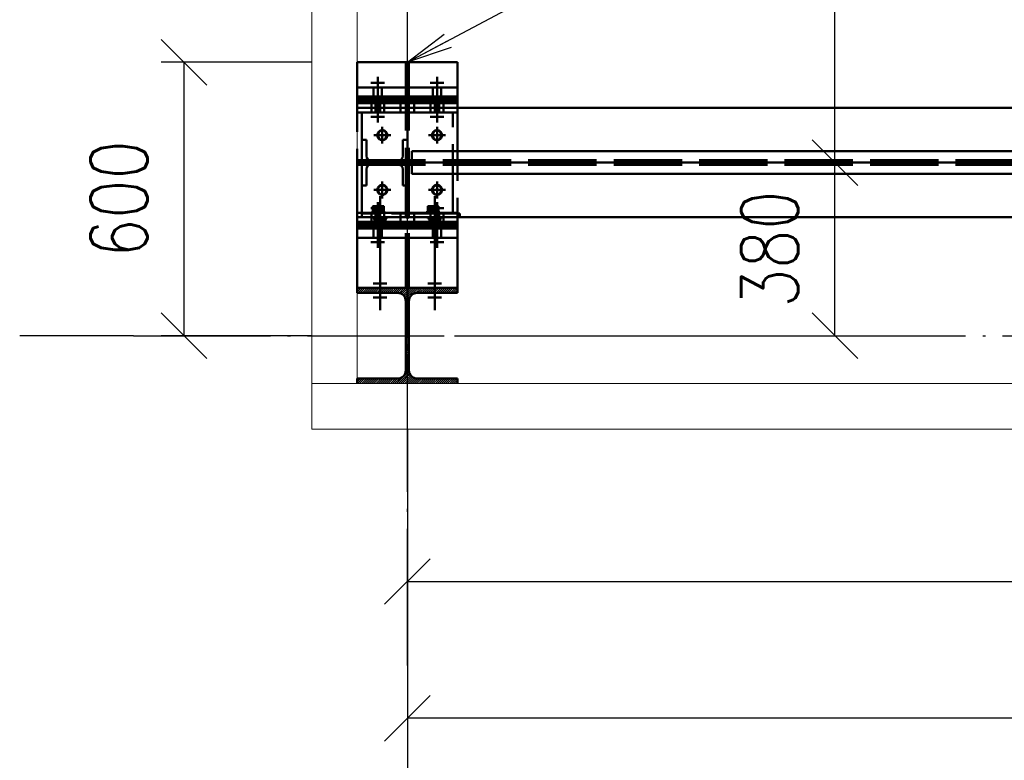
# Paper-space layout 'Layout1' of a CAD drawing. Extents: x -2 to 1033, y -36 to 596.
# Tile 3 of 126: x 31 to 74, y 50 to 82. Entities that reach past the tile are written whole.
import ezdxf

# ---------------------------------------------------------------- set-up
doc = ezdxf.new("R2010")
doc.units = 0
for name, pattern in [('ACAD_ISO02W100', [15, 12, -3]), ('ACAD_ISO04W100', [30.5, 24, -3, 0.5, -3]), ('HP_01_CER_B', [8, 5, -1, 1, -1])]:
    doc.linetypes.add(name, pattern=pattern)
doc.layers.get('0').update_dxf_attribs({"linetype": 'CONTINUOUS'})
doc.layers.get('DEFPOINTS').update_dxf_attribs({"color": 132, "linetype": 'CONTINUOUS'})
for name, color, linetype, lineweight in [('SS_JEŘÁBOVÁ DRÁHA', 11, 'CONTINUOUS', 50), ('SS_KOTY', 3, 'CONTINUOUS', 25), ('SS_OSY_025', 7, 'HP_01_CER_B', 25), ('SS_PODKLADY_PANELY', 9, 'CONTINUOUS', 13), ('SS_POPIS_PROFILU', 13, 'CONTINUOUS', 25), ('SS_SLOUPY KRAJNÍ', 143, 'CONTINUOUS', 50), ('SS_SRAFY', 8, 'CONTINUOUS', 18)]:
    doc.layers.add(name, color=color, linetype=linetype, lineweight=lineweight)
doc.styles.add('ROMANS', font='romans.shx', dxfattribs={"width": 0.8})
doc.dimstyles.new('A-1_(2.5)_50AS', dxfattribs={"dimtxt": 2.5, "dimasz": 2, "dimexe": 1, "dimexo": 2, "dimgap": 0, "dimtad": 0, "dimdec": 1, "dimlfac": 50, "dimrnd": 1, "dimtxsty": 'ROMANS', "dimblk1": 'OBLIQUE', "dimblk2": 'OBLIQUE', "dimsah": 1, "dimcen": 2, "dimclrd": 256, "dimclre": 256, "dimclrt": 256, "dimadec": 1, "dimazin": 2, "dimtfac": 0.714286, "dimtdec": 1, "dimtmove": 0, "dimatfit": 3, "dimldrblk": 'OPEN', "dimfxl": 1, "dimtvp": 1.142857, "dimtfill": 1, "dimtolj": 1, "dimlwd": -1, "dimlwe": -1, "dimarcsym": 0})

# ---------------------------------------------------------------- blocks, each defined once
blk = doc.blocks.new('_Oblique')
at = {"color": 0, "linetype": 'ByBlock', "lineweight": -2}
blk.add_line((-0.5, -0.5), (0.5, 0.5), dxfattribs=at)
blk = doc.blocks.new('*D69')
at = {"layer": 'DEFPOINTS', "color": 0, "transparency": 16777216}
for p in [(47.647, 66.484), (162.647, 66.484), (162.647, 57.804)]:
    blk.add_point(p, dxfattribs=at)
at = {"layer": 'SS_KOTY', "transparency": 16777216}
for p, q in [((47.647, 64.484), (47.647, 56.804)), ((162.647, 64.484), (162.647, 56.804)), ((47.647, 57.804), (162.647, 57.804))]:
    blk.add_line(p, q, dxfattribs=at)
at = {"layer": 'SS_KOTY', "transparency": 16777216, "xscale": 2, "yscale": 2, "zscale": 2, "rotation": 180}
blk.add_blockref('_Oblique', (47.647, 57.804), dxfattribs=at)
at = {"layer": 'SS_KOTY', "transparency": 16777216, "xscale": 2, "yscale": 2, "zscale": 2}
blk.add_blockref('_Oblique', (162.647, 57.804), dxfattribs=at)
at = {"layer": 'SS_KOTY', "transparency": 16777216, "insert": (105.147, 60.661), "char_height": 2.5, "attachment_point": 5, "style": 'ROMANS', "bg_fill": 3, "box_fill_scale": 1.1, "bg_fill_color": 256, "bg_fill_true_color": 13158600, "bg_fill_transparency": 0}
blk.add_mtext('\\A1;5750', dxfattribs=at)
blk = doc.blocks.new('_OPEN')
at = {"color": 0, "linetype": 'ByBlock'}
for p, q in [((-1, 0.167), (0, 0)), ((0, 0), (-1, -0.167)), ((0, 0), (-1, 0))]:
    blk.add_line(p, q, dxfattribs=at)
blk = doc.blocks.new('*D71')
at = {"layer": 'DEFPOINTS', "color": 0, "transparency": 16777216}
for p in [(47.647, 66.484), (277.647, 66.484), (47.647, 51.804)]:
    blk.add_point(p, dxfattribs=at)
at = {"layer": 'SS_KOTY', "transparency": 16777216}
for p, q in [((47.647, 64.484), (47.647, 50.804)), ((277.647, 64.484), (277.647, 50.804)), ((277.647, 51.804), (47.647, 51.804))]:
    blk.add_line(p, q, dxfattribs=at)
at = {"layer": 'SS_KOTY', "transparency": 16777216, "xscale": 2, "yscale": 2, "zscale": 2, "rotation": 180}
blk.add_blockref('_Oblique', (47.647, 51.804), dxfattribs=at)
at = {"layer": 'SS_KOTY', "transparency": 16777216, "xscale": 2, "yscale": 2, "zscale": 2}
blk.add_blockref('_Oblique', (277.647, 51.804), dxfattribs=at)
at = {"layer": 'SS_KOTY', "transparency": 16777216, "insert": (162.647, 54.661), "char_height": 2.5, "attachment_point": 5, "style": 'ROMANS', "bg_fill": 3, "box_fill_scale": 1.1, "bg_fill_color": 256, "bg_fill_true_color": 13158600, "bg_fill_transparency": 0}
blk.add_mtext('\\A1;11500', dxfattribs=at)
blk = doc.blocks.new('*D78')
at = {"layer": 'DEFPOINTS', "color": 0, "transparency": 16777216}
for p in [(47.847, 76.184, -5189), (66.404, 76.184), (47.717, 68.584)]:
    blk.add_point(p, dxfattribs=at)
at = {"layer": 'SS_KOTY', "transparency": 16777216}
for p, q in [((49.847, 76.184), (67.404, 76.184)), ((66.404, 68.584), (66.404, 76.184)), ((49.717, 68.584), (67.404, 68.584))]:
    blk.add_line(p, q, dxfattribs=at)
at = {"layer": 'SS_KOTY', "transparency": 16777216, "xscale": 2, "yscale": 2, "zscale": 2}
for p, rotation in [((66.404, 76.184), 90), ((66.404, 68.584), 270)]:
    blk.add_blockref('_Oblique', p, dxfattribs=dict(at, rotation=rotation))
at = {"layer": 'SS_KOTY', "transparency": 16777216, "insert": (63.547, 72.384), "char_height": 2.5, "attachment_point": 5, "rotation": 90, "style": 'ROMANS', "bg_fill": 3, "box_fill_scale": 1.1, "bg_fill_color": 256, "bg_fill_true_color": 13158600, "bg_fill_transparency": 0}
blk.add_mtext('\\A1;380', dxfattribs=at)
blk = doc.blocks.new('*D79')
at = {"layer": 'DEFPOINTS', "color": 0, "transparency": 16777216}
for p in [(47.847, 230.984), (66.404, 230.984), (47.847, 76.184, -5189)]:
    blk.add_point(p, dxfattribs=at)
at = {"layer": 'SS_KOTY', "transparency": 16777216}
for p, q in [((49.847, 230.984), (67.404, 230.984)), ((66.404, 76.184), (66.404, 230.984)), ((49.847, 76.184), (67.404, 76.184))]:
    blk.add_line(p, q, dxfattribs=at)
at = {"layer": 'SS_KOTY', "transparency": 16777216, "xscale": 2, "yscale": 2, "zscale": 2}
for p, rotation in [((66.404, 230.984), 90), ((66.404, 76.184), 270)]:
    blk.add_blockref('_Oblique', p, dxfattribs=dict(at, rotation=rotation))
at = {"layer": 'SS_KOTY', "transparency": 16777216, "insert": (63.547, 153.584), "char_height": 2.5, "attachment_point": 5, "rotation": 90, "style": 'ROMANS', "bg_fill": 3, "box_fill_scale": 1.1, "bg_fill_color": 256, "bg_fill_true_color": 13158600, "bg_fill_transparency": 0}
blk.add_mtext('\\A1;7740', dxfattribs=at)
blk = doc.blocks.new('*D97')
at = {"layer": 'DEFPOINTS', "color": 0, "transparency": 16777216}
for p in [(37.848, 80.584), (45.447, 80.584), (45.447, 68.584)]:
    blk.add_point(p, dxfattribs=at)
at = {"layer": 'SS_KOTY', "transparency": 16777216}
for p, q in [((43.447, 80.584), (36.848, 80.584)), ((37.848, 68.584), (37.848, 80.584)), ((43.447, 68.584), (36.848, 68.584))]:
    blk.add_line(p, q, dxfattribs=at)
at = {"layer": 'SS_KOTY', "transparency": 16777216, "xscale": 2, "yscale": 2, "zscale": 2}
for p, rotation in [((37.848, 80.584), 90), ((37.848, 68.584), 270)]:
    blk.add_blockref('_Oblique', p, dxfattribs=dict(at, rotation=rotation))
at = {"layer": 'SS_KOTY', "transparency": 16777216, "insert": (34.991, 74.584), "char_height": 2.5, "attachment_point": 5, "rotation": 90, "style": 'ROMANS', "bg_fill": 3, "box_fill_scale": 1.1, "bg_fill_color": 256, "bg_fill_true_color": 13158600, "bg_fill_transparency": 0}
blk.add_mtext('\\A1;600', dxfattribs=at)

psp = doc.layouts.get("Layout1")

# ---------------------------------------------------------------- linework, layer by layer
at = {"layer": 'SS_JEŘÁBOVÁ DRÁHA', "color": 7, "linetype": 'ACAD_ISO04W100', "ltscale": 0.25}
for p, q in [((46.3471, 79.9436), (46.3471, 77.9436)), ((46.6471, 79.6836), (46.0471, 79.6836)), ((46.3471, 79.6836), (46.3471, 79.6836)), ((46.6471, 78.1836), (46.0471, 78.1836)), ((46.3471, 78.1836), (46.3471, 78.1836)), ((46.9171, 77.3836), (46.1771, 77.3836)), ((46.9171, 77.3836), (46.1771, 77.3836)), ((46.5471, 77.0136), (46.5471, 77.7536)), ((46.5471, 77.0136), (46.5471, 77.7536)), ((46.5471, 77.3836), (46.5471, 77.3836)), ((46.5471, 74.6136), (46.5471, 75.3536)), ((46.5471, 74.6136), (46.5471, 75.3536)), ((46.9171, 74.9836), (46.1771, 74.9836)), ((46.9171, 74.9836), (46.1771, 74.9836)), ((46.5471, 74.9836), (46.5471, 74.9836)), ((46.3471, 74.4436), (46.3471, 72.4436)), ((46.4471, 69.7076), (46.4471, 74.7076)), ((46.6471, 74.1836), (46.0471, 74.1836)), ((46.3471, 74.1836), (46.3471, 74.1836)), ((46.6471, 72.6836), (46.0471, 72.6836)), ((46.3471, 72.6836), (46.3471, 72.6836)), ((46.1471, 70.8836), (46.7471, 70.8836)), ((46.4471, 70.8836), (46.4471, 70.8836)), ((46.1471, 70.2636), (46.7471, 70.2636)), ((46.4471, 70.2636), (46.4471, 70.2636))]:
    psp.add_line(p, q, dxfattribs=at)
at = {"layer": 'SS_JEŘÁBOVÁ DRÁHA', "color": 3, "linetype": 'ACAD_ISO02W100', "ltscale": 0.25}
for p, q in [((46.1671, 79.4836), (46.1671, 79.0836)), ((46.1671, 79.0836), (46.1671, 79.0436)), ((46.5271, 79.0836), (46.5271, 79.4836)), ((46.5271, 79.0436), (46.5271, 79.0836)), ((46.0671, 78.7836), (46.0671, 78.3836)), ((46.1671, 79.0436), (46.1671, 78.9836)), ((46.1671, 78.9836), (46.1671, 78.8836)), ((46.1671, 78.8836), (46.1671, 78.7836)), ((46.2471, 78.3836), (46.2471, 78.7836)), ((46.4471, 78.3836), (46.4471, 78.7836)), ((46.5271, 78.9836), (46.5271, 79.0436)), ((46.5271, 78.8836), (46.5271, 78.9836)), ((46.5271, 78.7836), (46.5271, 78.8836)), ((46.6271, 78.3836), (46.6271, 78.7836)), ((47.3471, 78.3836), (47.3471, 78.5836)), ((46.0671, 73.9836), (46.0671, 73.5836)), ((46.2471, 73.5836), (46.2471, 73.9836)), ((46.4471, 73.7836), (46.4471, 73.9836)), ((46.6271, 73.5836), (46.6271, 73.9836)), ((47.3471, 73.7836), (47.3471, 73.9836)), ((46.1671, 73.5836), (46.1671, 73.5436)), ((46.1671, 73.5436), (46.1671, 73.4836)), ((46.1671, 73.4836), (46.1671, 73.3836)), ((46.1689, 73.5436), (46.1689, 73.5836)), ((46.1689, 73.4836), (46.1689, 73.5436)), ((46.1689, 73.3836), (46.1689, 73.4836)), ((46.2103, 73.5836), (46.6903, 73.5836)), ((46.6903, 73.5436), (46.2103, 73.5436)), ((46.6903, 73.4836), (46.2103, 73.4836)), ((46.4471, 73.5836), (46.4471, 73.7236)), ((46.5252, 73.4836), (46.5163, 73.4637)), ((46.5163, 73.4637), (46.5252, 73.3836)), ((46.5252, 73.5836), (46.5252, 73.5436)), ((46.5252, 73.5436), (46.5252, 73.4836)), ((46.5271, 73.5436), (46.5271, 73.5836)), ((46.5271, 73.4836), (46.5271, 73.5436)), ((46.5271, 73.3836), (46.5271, 73.4836)), ((46.1671, 73.3836), (46.1671, 73.2836)), ((46.1671, 73.2836), (46.1671, 72.8836)), ((46.1689, 73.2836), (46.1689, 73.3836)), ((46.2871, 73.3836), (46.6071, 73.3836)), ((46.2871, 73.2836), (46.6071, 73.2836)), ((46.5252, 73.3836), (46.5252, 73.2836)), ((46.5271, 73.2836), (46.5271, 73.3836)), ((46.5271, 72.8836), (46.5271, 73.2836)), ((46.6071, 72.8836), (46.2871, 72.8836))]:
    psp.add_line(p, q, dxfattribs=at)
at = {"layer": 'SS_JEŘÁBOVÁ DRÁHA', "color": 1, "linetype": 'Continuous', "ltscale": 0.25}
for p, q in [((47.3471, 78.5836), (47.3471, 78.7836)), ((45.8471, 76.4836), (45.8471, 77.1836)), ((47.4471, 77.1836), (47.4471, 76.4836)), ((47.2071, 76.2436), (46.0871, 76.2436)), ((46.0871, 76.1236), (47.2071, 76.1236)), ((45.8471, 75.1836), (45.8471, 75.8836)), ((47.4471, 75.8836), (47.4471, 75.1836)), ((46.6903, 73.5836), (47.3471, 73.5836)), ((47.3471, 73.5836), (47.3471, 73.7836))]:
    psp.add_line(p, q, dxfattribs=at)
at = {"layer": 'SS_JEŘÁBOVÁ DRÁHA', "color": 9, "linetype": 'ACAD_ISO02W100', "ltscale": 0.25}
for p, q in [((46.0771, 74.0036), (46.1173, 74.0036)), ((46.0771, 74.0036), (46.0771, 73.9436)), ((46.1173, 74.0036), (46.2271, 74.0036)), ((46.1173, 74.0036), (46.1173, 73.9436)), ((46.1452, 74.2636), (46.1371, 74.2636)), ((46.2571, 74.2636), (46.1371, 74.2422)), ((46.2074, 74.2636), (46.1371, 74.2422)), ((46.1692, 74.2636), (46.1371, 74.2422)), ((46.1371, 74.2422), (46.1452, 74.2636)), ((46.1371, 74.2636), (46.1371, 74.2422)), ((46.1371, 74.2422), (46.1371, 74.0251)), ((46.1371, 74.0251), (46.1452, 74.0036)), ((46.1371, 74.0251), (46.1692, 74.0036)), ((46.1371, 74.0251), (46.2074, 74.0036)), ((46.1371, 74.0251), (46.2571, 74.0036)), ((46.1371, 74.0251), (46.1371, 74.0036)), ((46.1692, 74.2636), (46.1452, 74.2636)), ((46.2571, 74.2636), (46.1692, 74.2636)), ((46.2071, 74.0036), (46.2071, 73.9436)), ((46.2171, 74.2636), (46.2171, 74.0036)), ((46.2271, 74.0036), (46.3771, 74.0036)), ((46.2271, 74.0036), (46.2271, 73.9436)), ((46.2298, 73.9436), (46.2298, 74.0036)), ((46.2385, 74.2636), (46.2385, 74.0036)), ((46.3771, 74.2422), (46.2571, 74.2636)), ((46.315, 74.2636), (46.2571, 74.2636)), ((46.2571, 74.0036), (46.3771, 74.0251)), ((46.2921, 74.0036), (46.2921, 73.9436)), ((46.2971, 74.2636), (46.2971, 74.0036)), ((46.315, 74.2636), (46.3771, 74.2422)), ((46.3771, 74.2636), (46.315, 74.2636)), ((46.3771, 74.0251), (46.315, 74.0036)), ((46.4971, 74.2636), (46.3771, 74.2636)), ((46.4971, 74.2636), (46.3771, 74.2422)), ((46.4392, 74.2636), (46.3771, 74.2422)), ((46.3771, 74.2636), (46.3771, 74.2422)), ((46.3771, 74.2422), (46.3771, 74.0251)), ((46.3771, 74.0251), (46.4392, 74.0036)), ((46.3771, 74.0251), (46.4971, 74.0036)), ((46.3771, 74.0251), (46.3771, 74.0036)), ((46.3771, 74.0036), (46.5271, 74.0036)), ((46.3771, 74.0036), (46.3771, 73.9436)), ((46.4571, 74.2636), (46.4571, 74.0036)), ((46.4621, 74.0036), (46.4621, 73.9436)), ((46.4971, 74.2636), (46.6171, 74.2422)), ((46.5468, 74.2636), (46.4971, 74.2636)), ((46.4971, 74.0036), (46.6171, 74.0251)), ((46.5156, 74.2636), (46.5156, 74.0036)), ((46.5243, 74.0036), (46.5243, 73.9436)), ((46.5271, 74.0036), (46.6369, 74.0036)), ((46.5271, 73.9436), (46.5271, 74.0036)), ((46.5371, 74.0036), (46.5371, 74.2636)), ((46.5468, 74.2636), (46.6171, 74.2422)), ((46.5849, 74.2636), (46.5468, 74.2636)), ((46.6171, 74.0251), (46.5468, 74.0036)), ((46.5471, 73.9436), (46.5471, 74.0036)), ((46.5849, 74.2636), (46.6171, 74.2422)), ((46.6171, 74.2636), (46.5849, 74.2636)), ((46.6171, 74.0251), (46.5849, 74.0036)), ((46.6171, 74.2422), (46.6089, 74.2636)), ((46.6171, 74.0251), (46.6089, 74.0036)), ((46.6171, 74.2422), (46.6171, 74.2636)), ((46.6171, 74.0251), (46.6171, 74.2422)), ((46.6171, 74.0036), (46.6171, 74.0251)), ((46.6369, 74.0036), (46.6771, 74.0036)), ((46.6369, 73.9436), (46.6369, 74.0036)), ((46.6771, 73.9436), (46.6771, 74.0036)), ((46.2425, 73.7237), (46.2103, 73.7237)), ((46.2103, 73.7023), (46.2185, 73.7237)), ((46.2103, 73.4852), (46.2185, 73.4637)), ((46.2806, 73.7237), (46.2425, 73.7237)), ((46.2771, 73.7836), (46.2771, 73.7237)), ((46.2803, 73.7236), (46.2806, 73.7237)), ((46.3303, 73.7237), (46.2806, 73.7237)), ((46.2903, 73.7236), (46.2903, 73.4637)), ((46.2998, 73.7836), (46.2998, 73.7236)), ((46.3117, 73.4637), (46.3117, 73.7237)), ((46.3303, 73.7237), (46.3298, 73.7236)), ((46.3308, 73.7236), (46.3303, 73.7237)), ((46.4503, 73.7237), (46.3303, 73.7237)), ((46.3621, 73.7236), (46.3621, 73.7836)), ((46.3703, 73.4637), (46.3703, 73.7237)), ((46.4503, 73.7023), (46.3882, 73.7237)), ((46.3882, 73.4637), (46.4503, 73.4852)), ((46.5124, 73.7237), (46.4503, 73.7237)), ((46.5122, 73.7236), (46.5124, 73.7237)), ((46.5703, 73.7237), (46.5124, 73.7237)), ((46.5303, 73.4637), (46.5303, 73.7237)), ((46.5321, 73.7236), (46.5321, 73.7836)), ((46.5703, 73.7237), (46.5698, 73.7236)), ((46.5708, 73.7236), (46.5703, 73.7237)), ((46.6581, 73.7237), (46.5703, 73.7237)), ((46.5889, 73.4637), (46.5889, 73.7237)), ((46.5943, 73.7236), (46.5943, 73.7836)), ((46.6103, 73.4637), (46.6103, 73.7236)), ((46.6171, 73.7237), (46.6171, 73.7836)), ((46.6903, 73.7023), (46.62, 73.7237)), ((46.62, 73.4637), (46.6903, 73.4852)), ((46.6821, 73.7237), (46.6581, 73.7237)), ((46.6903, 73.7237), (46.6821, 73.7237))]:
    psp.add_line(p, q, dxfattribs=at)
at = {"layer": 'SS_JEŘÁBOVÁ DRÁHA', "color": 5, "linetype": 'Continuous', "ltscale": 0.25}
for p, q in [((46.1471, 73.7836), (46.1471, 73.7236)), ((46.1471, 73.7236), (46.1873, 73.7236)), ((46.1873, 73.7836), (46.1873, 73.7236)), ((46.1873, 73.7236), (46.2971, 73.7236)), ((46.3298, 73.7236), (46.2103, 73.7023)), ((46.2103, 73.7023), (46.2803, 73.7236)), ((46.2103, 73.7023), (46.2423, 73.7236)), ((46.2103, 73.7236), (46.2103, 73.7023)), ((46.2103, 73.7023), (46.2103, 73.4852)), ((46.2425, 73.4637), (46.2103, 73.4852)), ((46.2806, 73.4637), (46.2103, 73.4852)), ((46.3303, 73.4637), (46.2103, 73.4852)), ((46.2103, 73.4852), (46.2103, 73.4637)), ((46.2103, 73.4637), (46.2425, 73.4637)), ((46.2425, 73.4637), (46.2806, 73.4637)), ((46.2806, 73.4637), (46.3303, 73.4637)), ((46.2971, 73.7236), (46.2971, 73.7836)), ((46.2971, 73.7236), (46.4471, 73.7236)), ((46.3303, 73.4637), (46.4503, 73.4852)), ((46.3303, 73.4637), (46.4503, 73.4637)), ((46.4503, 73.7023), (46.3308, 73.7236)), ((46.4471, 73.7236), (46.4471, 73.7836)), ((46.4471, 73.7236), (46.5971, 73.7236)), ((46.5698, 73.7236), (46.4503, 73.7023)), ((46.4503, 73.7023), (46.5122, 73.7236)), ((46.4503, 73.7023), (46.4503, 73.7236)), ((46.4503, 73.4852), (46.4503, 73.7023)), ((46.5124, 73.4637), (46.4503, 73.4852)), ((46.4503, 73.4852), (46.5703, 73.4637)), ((46.4503, 73.4637), (46.4503, 73.4852)), ((46.4503, 73.4637), (46.5124, 73.4637)), ((46.5124, 73.4637), (46.5703, 73.4637)), ((46.5703, 73.4637), (46.6903, 73.4852)), ((46.5703, 73.4637), (46.6581, 73.4637)), ((46.6903, 73.7023), (46.5708, 73.7236)), ((46.5971, 73.7236), (46.5971, 73.7836)), ((46.5971, 73.7236), (46.7069, 73.7236)), ((46.6581, 73.4637), (46.6903, 73.4852)), ((46.6581, 73.4637), (46.6821, 73.4637)), ((46.6903, 73.7023), (46.6583, 73.7236)), ((46.6903, 73.4852), (46.6821, 73.4637)), ((46.6821, 73.4637), (46.6903, 73.4637)), ((46.6903, 73.7023), (46.6822, 73.7236)), ((46.6903, 73.7023), (46.6903, 73.7236)), ((46.6903, 73.4852), (46.6903, 73.7023)), ((46.6903, 73.4637), (46.6903, 73.4852)), ((46.7069, 73.7236), (46.7069, 73.7836)), ((46.7069, 73.7236), (46.7471, 73.7236)), ((46.7471, 73.7236), (46.7471, 73.7836))]:
    psp.add_line(p, q, dxfattribs=at)
at = {"layer": 'SS_JEŘÁBOVÁ DRÁHA', "color": 7, "linetype": 'Continuous', "ltscale": 0.25}
for points in [[(46.5471, 77.0836), (46.5471, 77.3836), (46.2471, 77.3836)], [(46.3471, 77.3836), (46.3623, 77.3071), (46.4056, 77.2422), (46.4705, 77.1989), (46.5471, 77.1836), (46.6236, 77.1989), (46.6885, 77.2422), (46.7318, 77.3071), (46.7471, 77.3836), (46.7318, 77.4602), (46.6885, 77.5251), (46.6236, 77.5684), (46.5471, 77.5836), (46.4705, 77.5684), (46.4056, 77.5251), (46.3623, 77.4602), (46.3471, 77.3836)], [(46.8471, 77.3836), (46.5471, 77.3836), (46.5471, 77.6836)], [(46.3471, 74.9836), (46.3623, 74.9071), (46.4056, 74.8422), (46.4705, 74.7989), (46.5471, 74.7836), (46.6236, 74.7989), (46.6885, 74.8422), (46.7318, 74.9071), (46.7471, 74.9836), (46.7318, 75.0602), (46.6885, 75.1251), (46.6236, 75.1684), (46.5471, 75.1836), (46.4705, 75.1684), (46.4056, 75.1251), (46.3623, 75.0602), (46.3471, 74.9836)], [(46.8471, 74.9836), (46.5471, 74.9836), (46.5471, 75.2836)], [(46.5471, 74.6836), (46.5471, 74.9836), (46.2471, 74.9836)]]:
    psp.add_lwpolyline(points, dxfattribs=at)
at = {"layer": 'SS_JEŘÁBOVÁ DRÁHA', "color": 3, "linetype": 'ACAD_ISO02W100', "ltscale": 0.25}
for centre in [(46.5471, 77.3836), (46.5471, 74.9836)]:
    psp.add_circle(centre, 0.22, dxfattribs=at)
at = {"layer": 'SS_JEŘÁBOVÁ DRÁHA', "color": 1, "linetype": 'Continuous', "ltscale": 0.25, "extrusion": (0, 0, -1)}
for centre, start, end in [((-46.0871, 76.4836), 270, 0), ((-47.2071, 76.4836), 180, 270)]:
    psp.add_arc(centre, 0.24, start, end, dxfattribs=at)
at = {"layer": 'SS_JEŘÁBOVÁ DRÁHA', "color": 1, "linetype": 'Continuous', "ltscale": 0.25, "extrusion": (-7.57912e-14, 3.13938e-14, -1)}
psp.add_arc((-46.0871, 75.8836), 0.24, 0, 90, dxfattribs=at)
at = {"layer": 'SS_JEŘÁBOVÁ DRÁHA', "color": 1, "linetype": 'Continuous', "ltscale": 0.25, "extrusion": (3.13938e-14, 7.57912e-14, -1)}
psp.add_arc((-47.2071, 75.8836), 0.24, 90, 180, dxfattribs=at)
at = {"layer": 'SS_PODKLADY_PANELY', "color": 9, "linetype": 'Continuous', "ltscale": 0.25}
psp.add_line((43.4493, 66.4836), (43.4493, 64.4836), dxfattribs=at)
at = {"layer": 'SS_SLOUPY KRAJNÍ', "color": 1, "linetype": 'Continuous', "ltscale": 0.25}
for p, q in [((45.4471, 66.7036), (47.2171, 66.7036)), ((45.4471, 66.4836), (45.4471, 66.7036)), ((48.0771, 66.7036), (49.8471, 66.7036))]:
    psp.add_line(p, q, dxfattribs=at)
at = {"layer": 'SS_SLOUPY KRAJNÍ', "color": 1, "linetype": 'Continuous', "ltscale": 0.25, "extrusion": (4.18583e-14, -1.01055e-13, -1)}
psp.add_arc((-47.2171, 67.0636), 0.36, 180, 270, dxfattribs=at)
at = {"layer": 'SS_SLOUPY KRAJNÍ', "color": 1, "linetype": 'Continuous', "ltscale": 0.25, "extrusion": (-1.01055e-13, -4.18583e-14, -1)}
psp.add_arc((-48.0771, 67.0636), 0.36, 270, 0, dxfattribs=at)

# ---------------------------------------------------------------- dimensions: what is measured, and where the dimension line sits
at = {"layer": 'SS_KOTY'}
for base, p1, p2, picture, middle in [((37.8483, 80.5836), (45.4471, 68.5836), (45.4471, 80.5836), '*D97', (34.9912, 74.5836)), ((66.404, 76.1836), (47.7171, 68.5836), (47.8471, 76.1836, -5189), '*D78', (63.5468, 72.3836))]:
    dim = psp.add_linear_dim(base=base, p1=p1, p2=p2, angle=90, dimstyle='A-1_(2.5)_50AS', dxfattribs=at)
    dim.commit()
    dim.dimension.update_dxf_attribs({"geometry": picture, "text_midpoint": middle})
dim = psp.add_linear_dim(base=(162.6471, 57.8036), p1=(47.6471, 66.4836), p2=(162.6471, 66.4836), dimstyle='A-1_(2.5)_50AS', dxfattribs=at)
dim.commit()
dim.dimension.update_dxf_attribs({"geometry": '*D69', "text_midpoint": (105.1471, 60.6607)})

# ---------------------------------------------------------------- next in the draw order: linework, layer by layer
at = {"layer": 'SS_JEŘÁBOVÁ DRÁHA', "color": 3, "linetype": 'ACAD_ISO02W100', "ltscale": 0.25}
for p, q in [((45.4493, 79.4836), (45.4471, 79.4836)), ((45.4471, 79.0836), (45.4471, 79.4836)), ((45.4471, 79.0436), (45.4471, 79.0836)), ((45.4493, 79.0836), (45.4471, 79.0836)), ((45.4471, 78.9836), (45.4471, 79.0436)), ((45.4471, 79.0436), (45.4493, 79.0436)), ((45.4471, 78.8836), (45.4471, 78.9836)), ((45.4471, 78.9836), (45.4493, 78.9836)), ((45.4471, 78.8836), (45.4493, 78.8836)), ((45.4471, 78.7836), (45.4471, 78.8836)), ((45.4493, 78.7836), (45.4471, 78.7836)), ((45.4471, 78.5836), (45.4471, 78.7836)), ((45.4493, 78.5836), (45.4471, 78.5836)), ((45.4471, 73.7836), (45.4471, 78.5836)), ((47.3471, 78.3836), (45.4471, 78.3836)), ((45.6471, 78.3836), (45.6471, 77.1836)), ((45.6471, 75.1836), (45.6471, 73.9836)), ((45.4471, 73.9836), (47.3471, 73.9836)), ((49.9471, 73.9436), (45.6471, 73.9436)), ((45.6471, 73.9436), (45.6471, 73.7836)), ((47.3471, 73.9836), (47.9471, 73.9836)), ((47.9471, 73.9836), (49.8471, 73.9836)), ((47.9471, 73.9836), (47.9471, 73.7836)), ((48.6671, 73.9836), (48.6671, 73.5836)), ((48.8471, 73.7836), (48.8471, 73.9836)), ((49.0471, 73.5836), (49.0471, 73.9836)), ((49.2271, 73.5836), (49.2271, 73.9836)), ((49.8471, 73.9836), (49.8471, 73.7836)), ((49.9471, 73.7836), (49.9471, 73.9436)), ((45.4471, 73.7836), (45.4493, 73.7836)), ((45.4471, 73.5836), (45.4471, 73.7836)), ((45.4471, 73.5836), (45.4493, 73.5836)), ((45.4471, 73.5436), (45.4471, 73.5836)), ((45.4471, 73.4836), (45.4471, 73.5436)), ((45.4493, 73.5436), (45.4471, 73.5436)), ((45.4471, 73.3836), (45.4471, 73.4836)), ((45.4493, 73.4836), (45.4471, 73.4836)), ((48.6103, 73.5836), (49.0903, 73.5836)), ((49.0903, 73.5436), (48.6103, 73.5436)), ((49.0903, 73.4836), (48.6103, 73.4836)), ((48.7671, 73.5836), (48.7671, 73.5436)), ((48.7671, 73.5436), (48.7671, 73.4836)), ((48.7671, 73.4836), (48.7671, 73.3836)), ((48.7689, 73.5436), (48.7689, 73.5836)), ((48.7689, 73.4836), (48.7689, 73.5436)), ((48.7778, 73.4637), (48.7689, 73.4836)), ((48.7689, 73.3836), (48.7778, 73.4637)), ((48.8471, 73.5836), (48.8471, 73.7236)), ((49.1252, 73.5836), (49.1252, 73.5436)), ((49.1252, 73.5436), (49.1252, 73.4836)), ((49.1252, 73.4836), (49.1252, 73.3836)), ((49.1271, 73.5436), (49.1271, 73.5836)), ((49.1271, 73.4836), (49.1271, 73.5436)), ((49.1271, 73.3836), (49.1271, 73.4836)), ((45.4471, 73.3836), (45.4493, 73.3836)), ((45.4471, 73.2836), (45.4471, 73.3836)), ((45.4471, 73.2836), (45.4493, 73.2836)), ((45.4471, 72.8836), (45.4471, 73.2836)), ((48.6871, 73.3836), (49.0071, 73.3836)), ((48.6871, 73.2836), (49.0071, 73.2836)), ((48.7671, 73.3836), (48.7671, 73.2836)), ((48.7671, 73.2836), (48.7671, 72.8836)), ((48.7689, 73.2836), (48.7689, 73.3836)), ((49.1252, 73.3836), (49.1252, 73.2836)), ((49.1271, 73.2836), (49.1271, 73.3836)), ((49.1271, 72.8836), (49.1271, 73.2836)), ((45.4493, 72.8836), (45.4471, 72.8836)), ((49.0071, 72.8836), (48.6871, 72.8836))]:
    psp.add_line(p, q, dxfattribs=at)
at = {"layer": 'SS_JEŘÁBOVÁ DRÁHA', "color": 1, "linetype": 'Continuous', "ltscale": 0.25}
for p, q in [((47.3471, 78.7836), (45.4493, 78.7836)), ((45.8471, 77.1836), (45.6471, 77.1836)), ((45.6471, 77.1836), (45.6471, 75.1836)), ((45.6471, 75.1836), (45.8471, 75.1836)), ((45.4493, 73.7836), (162.5471, 73.7836)), ((45.4493, 73.5836), (46.2103, 73.5836)), ((46.2103, 73.5436), (45.4493, 73.5436)), ((46.2103, 73.4836), (45.4493, 73.4836)), ((48.6103, 73.5436), (46.6903, 73.5436)), ((48.6103, 73.4836), (46.6903, 73.4836)), ((47.3471, 73.5836), (47.9471, 73.5836)), ((47.9471, 73.7836), (47.9471, 73.5836)), ((47.9471, 73.5836), (48.6103, 73.5836)), ((49.0903, 73.5836), (49.8471, 73.5836)), ((49.8471, 73.5436), (49.0903, 73.5436)), ((49.8471, 73.4836), (49.0903, 73.4836)), ((49.8471, 73.7836), (49.8471, 73.5836)), ((49.8471, 73.5836), (49.8471, 73.5436)), ((49.8471, 73.5436), (49.8471, 73.4836)), ((49.8471, 73.4836), (49.8471, 73.3836)), ((45.4493, 73.3836), (46.2871, 73.3836)), ((45.4493, 73.2836), (46.2871, 73.2836)), ((46.6071, 73.3836), (48.6871, 73.3836)), ((46.6071, 73.2836), (48.6871, 73.2836)), ((49.0071, 73.3836), (49.8471, 73.3836)), ((49.0071, 73.2836), (49.8471, 73.2836)), ((49.8471, 73.3836), (49.8471, 73.2836)), ((49.8471, 73.2836), (49.8471, 72.8836)), ((46.2871, 72.8836), (45.4493, 72.8836)), ((48.6871, 72.8836), (46.6071, 72.8836)), ((49.8471, 72.8836), (49.0071, 72.8836))]:
    psp.add_line(p, q, dxfattribs=at)
at = {"layer": 'SS_JEŘÁBOVÁ DRÁHA', "color": 7, "linetype": 'ACAD_ISO04W100', "ltscale": 0.25}
for p, q in [((45.4471, 78.5836), (47.3471, 78.5836)), ((45.6471, 76.1836), (45.6471, 76.1836)), ((48.8471, 69.7076), (48.8471, 74.7076)), ((48.9471, 74.4436), (48.9471, 72.4436)), ((49.2471, 74.1836), (48.6471, 74.1836)), ((48.9471, 74.1836), (48.9471, 74.1836)), ((45.4471, 73.7836), (47.3471, 73.7836)), ((45.6471, 73.7836), (49.9471, 73.7836)), ((47.9471, 73.7836), (49.8471, 73.7836)), ((49.2471, 72.6836), (48.6471, 72.6836)), ((48.9471, 72.6836), (48.9471, 72.6836)), ((48.5471, 70.8836), (49.1471, 70.8836)), ((48.8471, 70.8836), (48.8471, 70.8836)), ((48.5471, 70.2636), (49.1471, 70.2636)), ((48.8471, 70.2636), (48.8471, 70.2636))]:
    psp.add_line(p, q, dxfattribs=at)
at = {"layer": 'SS_JEŘÁBOVÁ DRÁHA', "color": 9, "linetype": 'ACAD_ISO02W100', "ltscale": 0.25}
for p, q in [((48.4771, 74.0036), (48.5173, 74.0036)), ((48.4771, 74.0036), (48.4771, 73.9436)), ((48.5173, 74.0036), (48.6271, 74.0036)), ((48.5173, 74.0036), (48.5173, 73.9436)), ((48.5452, 74.2636), (48.5371, 74.2636)), ((48.6571, 74.2636), (48.5371, 74.2422)), ((48.6074, 74.2636), (48.5371, 74.2422)), ((48.5692, 74.2636), (48.5371, 74.2422)), ((48.5371, 74.2422), (48.5452, 74.2636)), ((48.5371, 74.2636), (48.5371, 74.2422)), ((48.5371, 74.2422), (48.5371, 74.0251)), ((48.5371, 74.0251), (48.5452, 74.0036)), ((48.5371, 74.0251), (48.5692, 74.0036)), ((48.5371, 74.0251), (48.6074, 74.0036)), ((48.5371, 74.0251), (48.6571, 74.0036)), ((48.5371, 74.0251), (48.5371, 74.0036)), ((48.5692, 74.2636), (48.5452, 74.2636)), ((48.6571, 74.2636), (48.5692, 74.2636)), ((48.6071, 74.0036), (48.6071, 73.9436)), ((48.6171, 74.2636), (48.6171, 74.0036)), ((48.6271, 74.0036), (48.7771, 74.0036)), ((48.6271, 74.0036), (48.6271, 73.9436)), ((48.6298, 73.9436), (48.6298, 74.0036)), ((48.6385, 74.2636), (48.6385, 74.0036)), ((48.7771, 74.2422), (48.6571, 74.2636)), ((48.715, 74.2636), (48.6571, 74.2636)), ((48.6571, 74.0036), (48.7771, 74.0251)), ((48.6921, 74.0036), (48.6921, 73.9436)), ((48.6971, 74.2636), (48.6971, 74.0036)), ((48.715, 74.2636), (48.7771, 74.2422)), ((48.7771, 74.2636), (48.715, 74.2636)), ((48.7771, 74.0251), (48.715, 74.0036)), ((48.8971, 74.2636), (48.7771, 74.2636)), ((48.8971, 74.2636), (48.7771, 74.2422)), ((48.8392, 74.2636), (48.7771, 74.2422)), ((48.7771, 74.2636), (48.7771, 74.2422)), ((48.7771, 74.2422), (48.7771, 74.0251)), ((48.7771, 74.0251), (48.8392, 74.0036)), ((48.7771, 74.0251), (48.8971, 74.0036)), ((48.7771, 74.0251), (48.7771, 74.0036)), ((48.7771, 74.0036), (48.9271, 74.0036)), ((48.7771, 74.0036), (48.7771, 73.9436)), ((48.8571, 74.2636), (48.8571, 74.0036)), ((48.8621, 74.0036), (48.8621, 73.9436)), ((48.8971, 74.2636), (49.0171, 74.2422)), ((48.9468, 74.2636), (48.8971, 74.2636)), ((48.8971, 74.0036), (49.0171, 74.0251)), ((48.9156, 74.2636), (48.9156, 74.0036)), ((48.9243, 74.0036), (48.9243, 73.9436)), ((48.9271, 74.0036), (49.0369, 74.0036)), ((48.9271, 74.0036), (48.9271, 73.9436)), ((48.9371, 74.0036), (48.9371, 74.2636)), ((48.9468, 74.2636), (49.0171, 74.2422)), ((48.9849, 74.2636), (48.9468, 74.2636)), ((49.0171, 74.0251), (48.9468, 74.0036)), ((48.9471, 74.0036), (48.9471, 73.9436)), ((48.9849, 74.2636), (49.0171, 74.2422)), ((49.0171, 74.2636), (48.9849, 74.2636)), ((49.0171, 74.0251), (48.9849, 74.0036)), ((49.0171, 74.2422), (49.0089, 74.2636)), ((49.0171, 74.0251), (49.0089, 74.0036)), ((49.0171, 74.2422), (49.0171, 74.2636)), ((49.0171, 74.0251), (49.0171, 74.2422)), ((49.0171, 74.0036), (49.0171, 74.0251)), ((49.0369, 74.0036), (49.0771, 74.0036)), ((49.0369, 73.9436), (49.0369, 74.0036)), ((49.0771, 73.9436), (49.0771, 74.0036)), ((48.6425, 73.7237), (48.6103, 73.7237)), ((48.6103, 73.7023), (48.6185, 73.7237)), ((48.6103, 73.4852), (48.6185, 73.4637)), ((48.6806, 73.7237), (48.6425, 73.7237)), ((48.6771, 73.7836), (48.6771, 73.7237)), ((48.6803, 73.7236), (48.6806, 73.7237)), ((48.7303, 73.7237), (48.6806, 73.7237)), ((48.6903, 73.7236), (48.6903, 73.4637)), ((48.6998, 73.7836), (48.6998, 73.7236)), ((48.7117, 73.4637), (48.7117, 73.7237)), ((48.7303, 73.7237), (48.7298, 73.7236)), ((48.7308, 73.7236), (48.7303, 73.7237)), ((48.7308, 73.7236), (48.7303, 73.7237)), ((48.8503, 73.7237), (48.7303, 73.7237)), ((48.7621, 73.7236), (48.7621, 73.7836)), ((48.7703, 73.4637), (48.7703, 73.7237)), ((48.8503, 73.7023), (48.7882, 73.7237)), ((48.7882, 73.4637), (48.8503, 73.4852)), ((48.9124, 73.7237), (48.8503, 73.7237)), ((48.9122, 73.7236), (48.9124, 73.7237)), ((48.9703, 73.7237), (48.9124, 73.7237)), ((48.9303, 73.4637), (48.9303, 73.7237)), ((48.9321, 73.7236), (48.9321, 73.7836)), ((48.9703, 73.7237), (48.9698, 73.7236)), ((48.9703, 73.7237), (48.9698, 73.7236)), ((48.9708, 73.7236), (48.9703, 73.7237)), ((48.9708, 73.7236), (48.9703, 73.7237)), ((49.0581, 73.7237), (48.9703, 73.7237)), ((48.9889, 73.4637), (48.9889, 73.7237)), ((48.9943, 73.7236), (48.9943, 73.7836)), ((49.0103, 73.4637), (49.0103, 73.7236)), ((49.0171, 73.7237), (49.0171, 73.7836)), ((49.0903, 73.7023), (49.02, 73.7237)), ((49.02, 73.4637), (49.0903, 73.4852)), ((49.0821, 73.7237), (49.0581, 73.7237)), ((49.0903, 73.7237), (49.0821, 73.7237))]:
    psp.add_line(p, q, dxfattribs=at)
at = {"layer": 'SS_JEŘÁBOVÁ DRÁHA', "color": 5, "linetype": 'Continuous', "ltscale": 0.25}
for p, q in [((48.5471, 73.7836), (48.5471, 73.7236)), ((48.5471, 73.7236), (48.5873, 73.7236)), ((48.5873, 73.7836), (48.5873, 73.7236)), ((48.5873, 73.7236), (48.6971, 73.7236)), ((48.7298, 73.7236), (48.6103, 73.7023)), ((48.6103, 73.7023), (48.6803, 73.7236)), ((48.6103, 73.7023), (48.6423, 73.7236)), ((48.6103, 73.7236), (48.6103, 73.7023)), ((48.6103, 73.7023), (48.6103, 73.4852)), ((48.6425, 73.4637), (48.6103, 73.4852)), ((48.6806, 73.4637), (48.6103, 73.4852)), ((48.7303, 73.4637), (48.6103, 73.4852)), ((48.6103, 73.4852), (48.6103, 73.4637)), ((48.6103, 73.4637), (48.6425, 73.4637)), ((48.6425, 73.4637), (48.6806, 73.4637)), ((48.6806, 73.4637), (48.7303, 73.4637)), ((48.6971, 73.7236), (48.6971, 73.7836)), ((48.6971, 73.7236), (48.8471, 73.7236)), ((48.7303, 73.4637), (48.8503, 73.4852)), ((48.7303, 73.4637), (48.8503, 73.4637)), ((48.8503, 73.7023), (48.7308, 73.7236)), ((48.8471, 73.7236), (48.8471, 73.7836)), ((48.8471, 73.7236), (48.9971, 73.7236)), ((48.9698, 73.7236), (48.8503, 73.7023)), ((48.8503, 73.7023), (48.9122, 73.7236)), ((48.8503, 73.7023), (48.8503, 73.7236)), ((48.8503, 73.4852), (48.8503, 73.7023)), ((48.9124, 73.4637), (48.8503, 73.4852)), ((48.8503, 73.4852), (48.9703, 73.4637)), ((48.8503, 73.4637), (48.8503, 73.4852)), ((48.8503, 73.4637), (48.9124, 73.4637)), ((48.9124, 73.4637), (48.9703, 73.4637)), ((48.9703, 73.4637), (49.0903, 73.4852)), ((48.9703, 73.4637), (49.0581, 73.4637)), ((49.0903, 73.7023), (48.9708, 73.7236)), ((48.9971, 73.7236), (48.9971, 73.7836)), ((48.9971, 73.7236), (49.1069, 73.7236)), ((49.0581, 73.4637), (49.0903, 73.4852)), ((49.0581, 73.4637), (49.0821, 73.4637)), ((49.0903, 73.7023), (49.0583, 73.7236)), ((49.0903, 73.4852), (49.0821, 73.4637)), ((49.0821, 73.4637), (49.0903, 73.4637)), ((49.0903, 73.7023), (49.0822, 73.7236)), ((49.0903, 73.7023), (49.0903, 73.7236)), ((49.0903, 73.4852), (49.0903, 73.7023)), ((49.0903, 73.4637), (49.0903, 73.4852)), ((49.1069, 73.7236), (49.1069, 73.7836)), ((49.1069, 73.7236), (49.1471, 73.7236)), ((49.1471, 73.7236), (49.1471, 73.7836))]:
    psp.add_line(p, q, dxfattribs=at)
at = {"layer": 'SS_OSY_025', "linetype": 'ACAD_ISO04W100', "ltscale": 0.25}
for p, q in [((35.6373, 68.5836), (30.6373, 68.5836)), ((35.6363, 68.5836), (298.2599, 68.5836)), ((35.6363, 68.5836), (35.6373, 68.5836))]:
    psp.add_line(p, q, dxfattribs=at)
at = {"layer": 'SS_PODKLADY_PANELY', "color": 9, "linetype": 'Continuous', "ltscale": 0.25}
for p, q in [((43.4493, 240.6836), (43.4493, 66.4836)), ((45.4493, 240.6836), (45.4493, 66.4836))]:
    psp.add_line(p, q, dxfattribs=at)
at = {"layer": 'SS_SLOUPY KRAJNÍ', "color": 3, "linetype": 'ACAD_ISO02W100', "ltscale": 0.25}
for p, q in [((45.4493, 80.5836), (45.4471, 80.5836)), ((45.4471, 79.4836), (45.4471, 80.5836)), ((47.5771, 80.5836), (47.5771, 70.6837)), ((45.4471, 70.6837), (45.4471, 72.8836))]:
    psp.add_line(p, q, dxfattribs=at)
at = {"layer": 'SS_SLOUPY KRAJNÍ', "color": 1, "linetype": 'Continuous', "ltscale": 0.25}
for p, q in [((49.8471, 72.8836), (49.8471, 70.6837)), ((45.4471, 70.6836), (49.8471, 70.6836)), ((45.4471, 70.4636), (45.4471, 70.6836)), ((47.2171, 70.4636), (45.4471, 70.4636)), ((49.8471, 70.4636), (48.0771, 70.4636)), ((49.8471, 70.6836), (49.8471, 70.4636)), ((47.5771, 70.1036), (47.5771, 67.0636)), ((47.7171, 70.1036), (47.7171, 67.0636))]:
    psp.add_line(p, q, dxfattribs=at)
at = {"layer": 'SS_SLOUPY KRAJNÍ', "color": 7, "linetype": 'ACAD_ISO04W100', "ltscale": 0.25}
psp.add_line((47.6471, 68.5836), (47.6471, 68.5836), dxfattribs=at)
at = {"layer": 'SS_SLOUPY KRAJNÍ', "color": 1, "linetype": 'Continuous', "ltscale": 0.25, "extrusion": (-8.37167e-14, -2.0211e-13, -1)}
psp.add_arc((-47.2171, 70.1036), 0.36, 90, 180, dxfattribs=at)
at = {"layer": 'SS_SLOUPY KRAJNÍ', "color": 1, "linetype": 'Continuous', "ltscale": 0.25, "extrusion": (2.0211e-13, -8.37167e-14, -1)}
psp.add_arc((-48.0771, 70.1036), 0.36, 0, 90, dxfattribs=at)

# ---------------------------------------------------------------- next in the draw order: dimensions: what is measured, and where the dimension line sits
at = {"layer": 'SS_KOTY'}
dim = psp.add_linear_dim(base=(66.404, 230.9836), p1=(47.8471, 76.1836, -5189), p2=(47.8471, 230.9836), angle=90, dimstyle='A-1_(2.5)_50AS', override={"dimtmove": 1}, dxfattribs=at)
dim.commit()
dim.dimension.update_dxf_attribs({"geometry": '*D79', "text_midpoint": (63.5468, 153.5836)})
dim = psp.add_linear_dim(base=(47.6471, 51.8036), p1=(277.6471, 66.4836), p2=(47.6471, 66.4836), dimstyle='A-1_(2.5)_50AS', override={"dimtmove": 1}, dxfattribs=at)
dim.commit()
dim.dimension.update_dxf_attribs({"geometry": '*D71', "text_midpoint": (162.6471, 54.6607)})

# ---------------------------------------------------------------- next in the draw order: hatches: boundary and pattern name
at = {"layer": 'SS_SRAFY'}
h = psp.add_hatch(dxfattribs=at)
h.set_pattern_fill('ANSI31', color=5, scale=0.02, style=0)
h.set_pattern_definition([(45, (45.44707, 77.78364), (-0.04490128, 0.04490128), [])])
h.paths.add_polyline_path([(45.4471, 66.7036), (45.4471, 66.4836), (49.8471, 66.4836), (49.8471, 66.7036), (48.0771, 66.7036, -0.4142136), (47.7171, 67.0636), (47.7171, 70.1036, -0.4142136), (48.0771, 70.4636), (49.8471, 70.4636), (49.8471, 70.6836), (45.4471, 70.6836), (45.4471, 70.4636), (47.2171, 70.4636, -0.4142136), (47.5771, 70.1036), (47.5771, 67.0636, -0.4142136), (47.2171, 66.7036)], flags=0)

# ---------------------------------------------------------------- next in the draw order: linework, layer by layer
at = {"layer": 'SS_JEŘÁBOVÁ DRÁHA', "color": 7, "linetype": 'ACAD_ISO04W100', "ltscale": 0.25}
for p, q in [((48.9471, 79.9436), (48.9471, 77.9436)), ((49.2471, 79.6836), (48.6471, 79.6836)), ((48.9471, 79.6836), (48.9471, 79.6836)), ((47.9471, 78.5836), (49.8471, 78.5836)), ((49.2471, 78.1836), (48.6471, 78.1836)), ((48.9471, 78.1836), (48.9471, 78.1836)), ((49.3171, 77.3836), (48.5771, 77.3836)), ((49.3171, 77.3836), (48.5771, 77.3836)), ((48.9471, 77.0136), (48.9471, 77.7536)), ((48.9471, 77.0136), (48.9471, 77.7536)), ((48.9471, 77.3836), (48.9471, 77.3836)), ((162.5471, 76.1836), (45.4471, 76.1836)), ((165.6471, 76.1836), (47.8471, 76.1836)), ((48.9471, 74.6136), (48.9471, 75.3536)), ((48.9471, 74.6136), (48.9471, 75.3536)), ((49.3171, 74.9836), (48.5771, 74.9836)), ((49.3171, 74.9836), (48.5771, 74.9836)), ((48.9471, 74.9836), (48.9471, 74.9836))]:
    psp.add_line(p, q, dxfattribs=at)
at = {"layer": 'SS_JEŘÁBOVÁ DRÁHA', "color": 1, "linetype": 'Continuous', "ltscale": 0.25}
for p, q in [((49.8471, 79.4836), (45.4493, 79.4836)), ((49.8471, 79.0836), (45.4493, 79.0836)), ((49.8471, 79.4836), (49.8471, 79.0836)), ((49.8471, 79.0836), (49.8471, 79.0436)), ((45.4493, 79.0436), (49.8471, 79.0436)), ((45.4493, 78.9836), (49.8471, 78.9836)), ((45.4493, 78.8836), (49.8471, 78.8836)), ((47.9471, 78.7836), (47.3471, 78.7836)), ((49.8471, 78.7836), (47.9471, 78.7836)), ((47.9471, 78.7836), (47.9471, 78.5836)), ((49.8471, 79.0436), (49.8471, 78.9836)), ((49.8471, 78.9836), (49.8471, 78.8836)), ((49.8471, 78.8836), (49.8471, 78.7836)), ((49.8471, 78.7836), (49.8471, 78.5836)), ((162.5471, 78.5836), (45.4493, 78.5836)), ((47.6471, 77.1836), (47.4471, 77.1836)), ((47.6471, 75.1836), (47.6471, 77.1836)), ((166.047, 76.6836), (47.8471, 76.6836)), ((47.8471, 76.6836), (47.8471, 75.6836)), ((47.8471, 75.6836), (165.047, 75.6836)), ((47.4471, 75.1836), (47.6471, 75.1836))]:
    psp.add_line(p, q, dxfattribs=at)
at = {"layer": 'SS_JEŘÁBOVÁ DRÁHA', "color": 3, "linetype": 'ACAD_ISO02W100', "ltscale": 0.25}
for p, q in [((48.7671, 79.4836), (48.7671, 79.0836)), ((48.7671, 79.0836), (48.7671, 79.0436)), ((49.1271, 79.0836), (49.1271, 79.4836)), ((49.1271, 79.0436), (49.1271, 79.0836)), ((48.6671, 78.7836), (48.6671, 78.3836)), ((48.7671, 79.0436), (48.7671, 78.9836)), ((48.7671, 78.9836), (48.7671, 78.8836)), ((48.7671, 78.8836), (48.7671, 78.7836)), ((48.8471, 78.3836), (48.8471, 78.7836)), ((49.0471, 78.3836), (49.0471, 78.7836)), ((49.1271, 78.9836), (49.1271, 79.0436)), ((49.1271, 78.8836), (49.1271, 78.9836)), ((49.1271, 78.7836), (49.1271, 78.8836)), ((49.2271, 78.3836), (49.2271, 78.7836)), ((47.9471, 78.3836), (47.3471, 78.3836)), ((47.9471, 78.5836), (47.9471, 78.3836)), ((49.8471, 78.3836), (47.9471, 78.3836)), ((49.6471, 73.9836), (49.6471, 78.3836)), ((49.8471, 78.5836), (49.8471, 78.3836)), ((45.4471, 76.2836), (162.5471, 76.2836)), ((45.4471, 76.0836), (162.5471, 76.0836))]:
    psp.add_line(p, q, dxfattribs=at)
at = {"layer": 'SS_JEŘÁBOVÁ DRÁHA', "color": 7, "linetype": 'Continuous', "ltscale": 0.25}
for points in [[(48.9471, 77.0836), (48.9471, 77.3836), (48.6471, 77.3836)], [(48.7471, 77.3836), (48.7623, 77.3071), (48.8056, 77.2422), (48.8705, 77.1989), (48.9471, 77.1836), (49.0236, 77.1989), (49.0885, 77.2422), (49.1318, 77.3071), (49.1471, 77.3836), (49.1318, 77.4602), (49.0885, 77.5251), (49.0236, 77.5684), (48.9471, 77.5836), (48.8705, 77.5684), (48.8056, 77.5251), (48.7623, 77.4602), (48.7471, 77.3836)], [(49.2471, 77.3836), (48.9471, 77.3836), (48.9471, 77.6836)], [(48.7471, 74.9836), (48.7623, 74.9071), (48.8056, 74.8422), (48.8705, 74.7989), (48.9471, 74.7836), (49.0236, 74.7989), (49.0885, 74.8422), (49.1318, 74.9071), (49.1471, 74.9836), (49.1318, 75.0602), (49.0885, 75.1251), (49.0236, 75.1684), (48.9471, 75.1836), (48.8705, 75.1684), (48.8056, 75.1251), (48.7623, 75.0602), (48.7471, 74.9836)], [(49.2471, 74.9836), (48.9471, 74.9836), (48.9471, 75.2836)], [(48.9471, 74.6836), (48.9471, 74.9836), (48.6471, 74.9836)]]:
    psp.add_lwpolyline(points, dxfattribs=at)
at = {"layer": 'SS_JEŘÁBOVÁ DRÁHA', "color": 3, "linetype": 'ACAD_ISO02W100', "ltscale": 0.25}
for centre in [(48.9471, 77.3836), (48.9471, 74.9836)]:
    psp.add_circle(centre, 0.22, dxfattribs=at)
at = {"layer": 'SS_OSY_025', "linetype": 'ACAD_ISO04W100', "ltscale": 0.25}
for p, q in [((47.6471, 54.1113), (47.6471, 254.2444)), ((47.6471, 54.1113), (47.6471, 54.1123)), ((47.6471, 54.1123), (47.6471, 49.1123))]:
    psp.add_line(p, q, dxfattribs=at)
at = {"layer": 'SS_PODKLADY_PANELY', "color": 9, "linetype": 'Continuous', "ltscale": 0.25}
for p, q in [((43.4493, 66.4836), (281.8471, 66.4836)), ((43.4493, 64.4836), (281.8471, 64.4836))]:
    psp.add_line(p, q, dxfattribs=at)
at = {"layer": 'SS_POPIS_PROFILU', "color": 0, "linetype": 'ByBlock'}
for p, q in [((47.6471, 80.5836), (49.2563, 81.8171)), ((47.6471, 80.5836), (49.4129, 81.5228)), ((49.5694, 81.2285), (47.6471, 80.5836))]:
    psp.add_line(p, q, dxfattribs=at)
at = {"layer": 'SS_POPIS_PROFILU', "color": 13}
psp.add_lwpolyline([(47.6471, 80.5836), (57.9908, 86.0851), (57.9908, 97.4184)], dxfattribs=at)
at = {"layer": 'SS_SLOUPY KRAJNÍ', "color": 1, "linetype": 'Continuous', "ltscale": 0.25}
for p, q in [((49.8471, 80.5836), (45.4493, 80.5836)), ((49.8471, 80.5836), (49.8471, 79.4836)), ((49.8471, 66.7036), (49.8471, 66.4836))]:
    psp.add_line(p, q, dxfattribs=at)
at = {"layer": 'SS_SLOUPY KRAJNÍ', "color": 7, "linetype": 'ACAD_ISO04W100', "ltscale": 0.25}
psp.add_line((47.6471, 80.5836), (47.6471, 68.5836), dxfattribs=at)
at = {"layer": 'SS_SLOUPY KRAJNÍ', "color": 3, "linetype": 'ACAD_ISO02W100', "ltscale": 0.25}
for p, q in [((47.7171, 80.5836), (47.7171, 70.6837)), ((49.8471, 78.3836), (49.8471, 73.9836))]:
    psp.add_line(p, q, dxfattribs=at)

doc.saveas('drawing.dxf')
